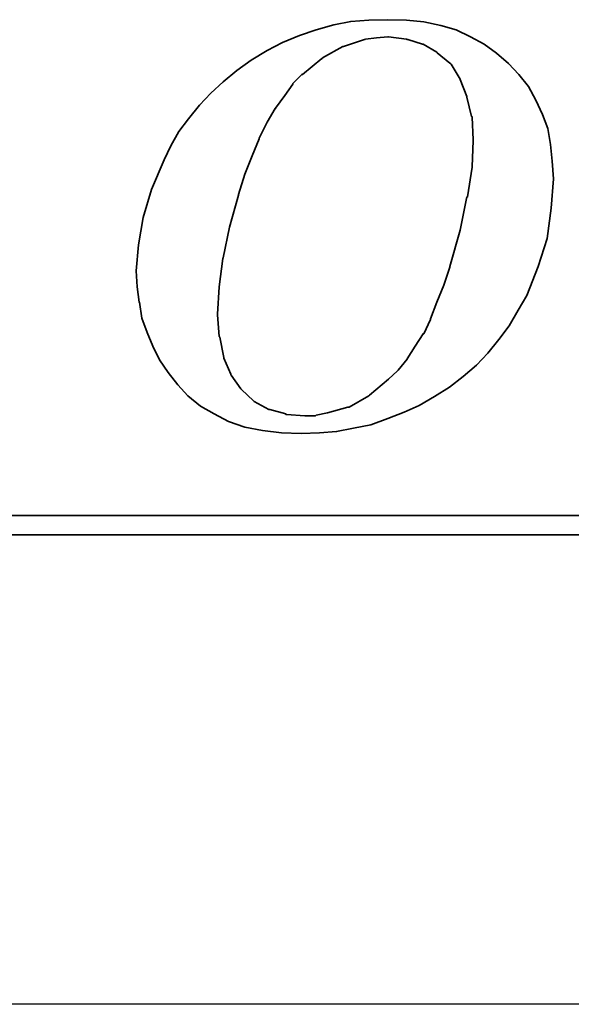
# Model space of a CAD drawing. Extents: x 249 to 715, y -91 to 372.
# Tile 33 of 49: x 664.23 to 666.74, y 91.07 to 95.55. Entities that reach past the tile are written whole.
import ezdxf

# ---------------------------------------------------------------- set-up
doc = ezdxf.new("R2010")
doc.units = 0
doc.header["$MEASUREMENT"] = 0
doc.linetypes.add('CENTER', pattern=[2, 1.25, -0.25, 0.25, -0.25])
for name, color, linetype in [('CEN', 1, 'CENTER'), ('DIM', 4, 'CONTINUOUS'), ('layer 1', 7, 'CONTINUOUS')]:
    doc.layers.add(name, color=color, linetype=linetype)

# ---------------------------------------------------------------- blocks, each defined once
blk = doc.blocks.new('TBI MOTION logo(完整正式版)')
at = {"layer": 'layer 1', "color": 22, "lineweight": 35}
for points, knots in [([(-11.34375, -6.98375), (-11.34375, -6.98375), (-10.91375, -7.43875), (-10.91375, -7.43875), (-10.91375, -7.43875), (-10.91375, -7.43875), (-10.38625, -7.87125), (-10.38625, -7.87125), (-10.38625, -7.87125), (-10.38625, -7.87125), (-9.81125, -8.20375), (-9.81125, -8.20375), (-9.81125, -8.20375), (-9.81125, -8.20375), (-9.21125, -8.51875), (-9.21125, -8.51875), (-9.21125, -8.51875), (-9.21125, -8.51875), (-8.51625, -8.75875), (-8.51625, -8.75875), (-8.51625, -8.75875), (-8.51625, -8.75875), (-7.77125, -8.90375), (-7.77125, -8.90375), (-7.77125, -8.90375), (-7.77125, -8.90375), (-6.97875, -8.99875), (-6.97875, -8.99875), (-6.97875, -8.99875), (-6.97875, -8.99875), (-6.14125, -9.02375), (-6.14125, -9.02375), (-6.14125, -9.02375), (-6.14125, -9.02375), (-5.37125, -8.99875), (-5.37125, -8.99875), (-5.37125, -8.99875), (-5.37125, -8.99875), (-4.65375, -8.94875), (-4.65375, -8.94875), (-4.65375, -8.94875), (-4.65375, -8.94875), (-3.93375, -8.80625), (-3.93375, -8.80625), (-3.93375, -8.80625), (-3.93375, -8.80625), (-3.21375, -8.66375), (-3.21375, -8.66375), (-3.21375, -8.66375), (-3.21375, -8.66375), (-2.49375, -8.39875), (-2.49375, -8.39875), (-2.49375, -8.39875), (-2.49375, -8.39875), (-1.79875, -8.13375), (-1.79875, -8.13375), (-1.79875, -8.13375), (-1.79875, -8.13375), (-1.17375, -7.84375), (-1.17375, -7.84375), (-1.17375, -7.84375), (-1.17375, -7.84375), (-0.52375, -7.46375), (-0.52375, -7.46375), (-0.52375, -7.46375), (-0.52375, -7.46375), (0.10124, -7.07875), (0.10124, -7.07875), (0.10124, -7.07875), (0.10124, -7.07875), (0.67625, -6.62375), (0.67625, -6.62375), (0.67625, -6.62375), (0.67625, -6.62375), (1.24874, -6.14375), (1.24874, -6.14375), (1.24874, -6.14375), (1.24874, -6.14375), (1.72874, -5.64125), (1.72874, -5.64125), (1.72874, -5.64125), (1.72874, -5.64125), (2.18624, -5.06375), (2.18624, -5.06375), (2.18624, -5.06375), (2.18624, -5.06375), (2.61625, -4.48874), (2.61625, -4.48874), (2.61625, -4.48874), (2.61625, -4.48874), (3.00125, -3.83874), (3.00125, -3.83874), (3.00125, -3.83874), (3.00125, -3.83874), (3.36124, -3.21374), (3.36124, -3.21374), (3.36124, -3.21374), (3.36124, -3.21374), (3.84374, -1.99125), (3.84374, -1.99125), (3.84374, -1.99125), (3.84374, -1.99125), (4.22625, -0.81875), (4.22625, -0.81875), (4.22625, -0.81875), (4.22625, -0.81875), (4.39125, 0.45624), (4.39125, 0.45624), (4.39125, 0.45624), (4.39125, 0.45624), (4.48874, 1.70124), (4.48874, 1.70124), (4.48874, 1.70124), (4.48874, 1.70124), (4.43874, 2.44625), (4.43874, 2.44625), (4.43874, 2.44625), (4.43874, 2.44625), (4.36874, 3.14125), (4.36874, 3.14125), (4.36874, 3.14125), (4.36874, 3.14125), (4.25125, 3.81125), (4.25125, 3.81125), (4.25125, 3.81125), (4.25125, 3.81125), (4.03124, 4.41125), (4.03124, 4.41125), (4.03124, 4.41125), (4.03124, 4.41125), (3.74374, 5.01125), (3.74374, 5.01125), (3.74374, 5.01125), (3.74374, 5.01125), (3.43124, 5.58875), (3.43124, 5.58875), (3.43124, 5.58875), (3.43124, 5.58875), (3.02625, 6.09125), (3.02625, 6.09125), (3.02625, 6.09125), (3.02625, 6.09125), (2.59374, 6.54875), (2.59374, 6.54875), (2.59374, 6.54875), (2.59374, 6.54875), (2.09124, 6.98125), (2.09124, 6.98125), (2.09124, 6.98125), (2.09124, 6.98125), (1.56124, 7.36625), (1.56124, 7.36625), (1.56124, 7.36625), (1.56124, 7.36625), (0.98624, 7.67625), (0.98624, 7.67625), (0.98624, 7.67625), (0.98624, 7.67625), (0.38624, 7.96375), (0.38624, 7.96375), (0.38624, 7.96375), (0.38624, 7.96375), (-0.25875, 8.15625), (-0.25875, 8.15625), (-0.25875, 8.15625), (-0.25875, 8.15625), (-0.98125, 8.30125), (-0.98125, 8.30125), (-0.98125, 8.30125), (-0.98125, 8.30125), (-1.70124, 8.37125), (-1.70124, 8.37125), (-1.70124, 8.37125), (-1.70124, 8.37125), (-2.49375, 8.39624), (-2.49375, 8.39624), (-2.49375, 8.39624), (-2.49375, 8.39624), (-3.28625, 8.37125), (-3.28625, 8.37125), (-3.28625, 8.37125), (-3.28625, 8.37125), (-4.05125, 8.32125), (-4.05125, 8.32125), (-4.05125, 8.32125), (-4.05125, 8.32125), (-4.77375, 8.18125), (-4.77375, 8.18125), (-4.77375, 8.18125), (-4.77375, 8.18125), (-5.51625, 7.96375), (-5.51625, 7.96375), (-5.51625, 7.96375), (-5.51625, 7.96375), (-6.21125, 7.72625), (-6.21125, 7.72625), (-6.21125, 7.72625), (-6.21125, 7.72625), (-6.92875, 7.43625), (-6.92875, 7.43625), (-6.92875, 7.43625), (-6.92875, 7.43625), (-7.57875, 7.10125), (-7.57875, 7.10125), (-7.57875, 7.10125), (-7.57875, 7.10125), (-8.24875, 6.69125), (-8.24875, 6.69125), (-8.24875, 6.69125), (-8.24875, 6.69125), (-8.84875, 6.26125), (-8.84875, 6.26125), (-8.84875, 6.26125), (-8.84875, 6.26125), (-9.42625, 5.78125), (-9.42625, 5.78125), (-9.42625, 5.78125), (-9.42625, 5.78125), (-9.95375, 5.30125), (-9.95375, 5.30125), (-9.95375, 5.30125), (-9.95375, 5.30125), (-10.43375, 4.79624), (-10.43375, 4.79624), (-10.43375, 4.79624), (-10.43375, 4.79624), (-10.88875, 4.22125), (-10.88875, 4.22125), (-10.88875, 4.22125), (-10.88875, 4.22125), (-11.29875, 3.69375), (-11.29875, 3.69375), (-11.29875, 3.69375), (-11.29875, 3.69375), (-11.63375, 3.09125), (-11.63375, 3.09125), (-11.63375, 3.09125), (-11.63375, 3.09125), (-11.91875, 2.49625), (-11.91875, 2.49625), (-11.91875, 2.49625), (-11.91875, 2.49625), (-12.44875, 1.24625), (-12.44875, 1.24625), (-12.44875, 1.24625), (-12.44875, 1.24625), (-12.80875, 0.06874), (-12.80875, 0.06874), (-12.80875, 0.06874), (-12.80875, 0.06874), (-12.99875, -1.07875), (-12.99875, -1.07875), (-12.99875, -1.07875), (-12.99875, -1.07875), (-13.09375, -2.18375), (-13.09375, -2.18375), (-13.09375, -2.18375), (-13.09375, -2.18375), (-13.04875, -2.85375), (-13.04875, -2.85375), (-13.04875, -2.85375), (-13.04875, -2.85375), (-12.97375, -3.50375), (-12.97375, -3.50375), (-12.97375, -3.50375), (-12.97375, -3.50375), (-12.95375, -3.50375), (-12.95375, -3.50375), (-12.95375, -3.50375), (-12.95375, -3.50375), (-12.85375, -4.17375), (-12.85375, -4.17375), (-12.85375, -4.17375), (-12.85375, -4.17375), (-12.63875, -4.77624), (-12.63875, -4.77624), (-12.63875, -4.77624), (-12.63875, -4.77624), (-12.39875, -5.35125), (-12.39875, -5.35125), (-12.39875, -5.35125), (-12.39875, -5.35125), (-12.11375, -5.92875), (-12.11375, -5.92875), (-12.11375, -5.92875), (-12.11375, -5.92875), (-11.75375, -6.45375), (-11.75375, -6.45375), (-11.75375, -6.45375), (-11.75375, -6.45375), (-11.34375, -6.98375), (-11.34375, -6.98375)], [0, 0, 0, 0, 0.01369863, 0.01369863, 0.01369863, 0.01369863, 0.02739726, 0.02739726, 0.02739726, 0.02739726, 0.04109589, 0.04109589, 0.04109589, 0.04109589, 0.05479452, 0.05479452, 0.05479452, 0.05479452, 0.06849315, 0.06849315, 0.06849315, 0.06849315, 0.08219178, 0.08219178, 0.08219178, 0.08219178, 0.09589041, 0.09589041, 0.09589041, 0.09589041, 0.10958904, 0.10958904, 0.10958904, 0.10958904, 0.12328767, 0.12328767, 0.12328767, 0.12328767, 0.1369863, 0.1369863, 0.1369863, 0.1369863, 0.15068493, 0.15068493, 0.15068493, 0.15068493, 0.16438356, 0.16438356, 0.16438356, 0.16438356, 0.17808219, 0.17808219, 0.17808219, 0.17808219, 0.19178082, 0.19178082, 0.19178082, 0.19178082, 0.20547945, 0.20547945, 0.20547945, 0.20547945, 0.21917808, 0.21917808, 0.21917808, 0.21917808, 0.23287671, 0.23287671, 0.23287671, 0.23287671, 0.24657534, 0.24657534, 0.24657534, 0.24657534, 0.26027397, 0.26027397, 0.26027397, 0.26027397, 0.2739726, 0.2739726, 0.2739726, 0.2739726, 0.28767123, 0.28767123, 0.28767123, 0.28767123, 0.30136986, 0.30136986, 0.30136986, 0.30136986, 0.31506849, 0.31506849, 0.31506849, 0.31506849, 0.32876712, 0.32876712, 0.32876712, 0.32876712, 0.34246575, 0.34246575, 0.34246575, 0.34246575, 0.35616438, 0.35616438, 0.35616438, 0.35616438, 0.36986301, 0.36986301, 0.36986301, 0.36986301, 0.38356164, 0.38356164, 0.38356164, 0.38356164, 0.39726027, 0.39726027, 0.39726027, 0.39726027, 0.4109589, 0.4109589, 0.4109589, 0.4109589, 0.42465753, 0.42465753, 0.42465753, 0.42465753, 0.43835616, 0.43835616, 0.43835616, 0.43835616, 0.45205479, 0.45205479, 0.45205479, 0.45205479, 0.46575342, 0.46575342, 0.46575342, 0.46575342, 0.47945205, 0.47945205, 0.47945205, 0.47945205, 0.49315068, 0.49315068, 0.49315068, 0.49315068, 0.50684932, 0.50684932, 0.50684932, 0.50684932, 0.52054795, 0.52054795, 0.52054795, 0.52054795, 0.53424658, 0.53424658, 0.53424658, 0.53424658, 0.54794521, 0.54794521, 0.54794521, 0.54794521, 0.56164384, 0.56164384, 0.56164384, 0.56164384, 0.57534247, 0.57534247, 0.57534247, 0.57534247, 0.5890411, 0.5890411, 0.5890411, 0.5890411, 0.60273973, 0.60273973, 0.60273973, 0.60273973, 0.61643836, 0.61643836, 0.61643836, 0.61643836, 0.63013699, 0.63013699, 0.63013699, 0.63013699, 0.64383562, 0.64383562, 0.64383562, 0.64383562, 0.65753425, 0.65753425, 0.65753425, 0.65753425, 0.67123288, 0.67123288, 0.67123288, 0.67123288, 0.68493151, 0.68493151, 0.68493151, 0.68493151, 0.69863014, 0.69863014, 0.69863014, 0.69863014, 0.71232877, 0.71232877, 0.71232877, 0.71232877, 0.7260274, 0.7260274, 0.7260274, 0.7260274, 0.73972603, 0.73972603, 0.73972603, 0.73972603, 0.75342466, 0.75342466, 0.75342466, 0.75342466, 0.76712329, 0.76712329, 0.76712329, 0.76712329, 0.78082192, 0.78082192, 0.78082192, 0.78082192, 0.79452055, 0.79452055, 0.79452055, 0.79452055, 0.80821918, 0.80821918, 0.80821918, 0.80821918, 0.82191781, 0.82191781, 0.82191781, 0.82191781, 0.83561644, 0.83561644, 0.83561644, 0.83561644, 0.84931507, 0.84931507, 0.84931507, 0.84931507, 0.8630137, 0.8630137, 0.8630137, 0.8630137, 0.87671233, 0.87671233, 0.87671233, 0.87671233, 0.89041096, 0.89041096, 0.89041096, 0.89041096, 0.90410959, 0.90410959, 0.90410959, 0.90410959, 0.91780822, 0.91780822, 0.91780822, 0.91780822, 0.93150685, 0.93150685, 0.93150685, 0.93150685, 0.94520548, 0.94520548, 0.94520548, 0.94520548, 0.95890411, 0.95890411, 0.95890411, 0.95890411, 0.97260274, 0.97260274, 0.97260274, 0.97260274, 0.98630137, 0.98630137, 0.98630137, 0.98630137, 1, 1, 1, 1]), ([(-8.77875, 1.03124), (-8.77875, 1.03124), (-8.51625, 1.89625), (-8.51625, 1.89625), (-8.51625, 1.89625), (-8.51625, 1.89625), (-8.20375, 2.66375), (-8.20375, 2.66375), (-8.20375, 2.66375), (-8.20375, 2.66375), (-7.91625, 3.38125), (-7.91625, 3.38125), (-7.91625, 3.38125), (-7.91625, 3.38125), (-7.91625, 3.40624), (-7.91625, 3.40624), (-7.91625, 3.40624), (-7.91625, 3.40624), (-7.57875, 4.07624), (-7.57875, 4.07624), (-7.57875, 4.07624), (-7.57875, 4.07624), (-7.24375, 4.65125), (-7.24375, 4.65125), (-7.24375, 4.65125), (-7.24375, 4.65125), (-7.21875, 4.65125), (-7.21875, 4.65125), (-7.21875, 4.65125), (-7.21875, 4.65125), (-7.21875, 4.67624), (-7.21875, 4.67624), (-7.21875, 4.67624), (-7.21875, 4.67624), (-6.83625, 5.20375), (-6.83625, 5.20375), (-6.83625, 5.20375), (-6.83625, 5.20375), (-6.49875, 5.68625), (-6.49875, 5.68625), (-6.49875, 5.68625), (-6.49875, 5.68625), (-6.49875, 5.70625), (-6.49875, 5.70625), (-6.49875, 5.70625), (-6.49875, 5.70625), (-6.11625, 6.09125), (-6.11625, 6.09125), (-6.11625, 6.09125), (-6.11625, 6.09125), (-6.09125, 6.09125), (-6.09125, 6.09125), (-6.09125, 6.09125), (-6.09125, 6.09125), (-5.27375, 6.76625), (-5.27375, 6.76625), (-5.27375, 6.76625), (-5.27375, 6.76625), (-5.24875, 6.76625), (-5.24875, 6.76625), (-5.24875, 6.76625), (-5.24875, 6.76625), (-5.24875, 6.78625), (-5.24875, 6.78625), (-5.24875, 6.78625), (-5.24875, 6.78625), (-4.38875, 7.26624), (-4.38875, 7.26624), (-4.38875, 7.26624), (-4.38875, 7.26624), (-4.36125, 7.26624), (-4.36125, 7.26624), (-4.36125, 7.26624), (-4.36125, 7.26624), (-3.93375, 7.41125), (-3.93375, 7.41125), (-3.93375, 7.41125), (-3.93375, 7.41125), (-3.47375, 7.55625), (-3.47375, 7.55625), (-3.47375, 7.55625), (-3.47375, 7.55625), (-3.45375, 7.55625), (-3.45375, 7.55625), (-3.45375, 7.55625), (-3.45375, 7.55625), (-3.42875, 7.58124), (-3.42875, 7.58124), (-3.42875, 7.58124), (-3.42875, 7.58124), (-2.97375, 7.62625), (-2.97375, 7.62625), (-2.97375, 7.62625), (-2.97375, 7.62625), (-2.49375, 7.67625), (-2.49375, 7.67625), (-2.49375, 7.67625), (-2.49375, 7.67625), (-2.46875, 7.67625), (-2.46875, 7.67625), (-2.46875, 7.67625), (-2.46875, 7.67625), (-1.70124, 7.58124), (-1.70124, 7.58124), (-1.70124, 7.58124), (-1.70124, 7.58124), (-1.67875, 7.55625), (-1.67875, 7.55625), (-1.67875, 7.55625), (-1.67875, 7.55625), (-1.65375, 7.55625), (-1.65375, 7.55625), (-1.65375, 7.55625), (-1.65375, 7.55625), (-1.03125, 7.36625), (-1.03125, 7.36625), (-1.03125, 7.36625), (-1.03125, 7.36625), (-1.00625, 7.36625), (-1.00625, 7.36625), (-1.00625, 7.36625), (-1.00625, 7.36625), (-0.43124, 7.02624), (-0.43124, 7.02624), (-0.43124, 7.02624), (-0.43124, 7.02624), (-0.40625, 7.00624), (-0.40625, 7.00624), (-0.40625, 7.00624), (-0.40625, 7.00624), (0.12124, 6.57124), (0.12124, 6.57124), (0.12124, 6.57124), (0.12124, 6.57124), (0.14624, 6.54875), (0.14624, 6.54875), (0.14624, 6.54875), (0.14624, 6.54875), (0.17124, 6.52375), (0.17124, 6.52375), (0.17124, 6.52375), (0.17124, 6.52375), (0.55625, 5.89875), (0.55625, 5.89875), (0.55625, 5.89875), (0.55625, 5.89875), (0.55625, 5.87625), (0.55625, 5.87625), (0.55625, 5.87625), (0.55625, 5.87625), (0.84124, 5.15625), (0.84124, 5.15625), (0.84124, 5.15625), (0.84124, 5.15625), (0.84124, 5.13125), (0.84124, 5.13125), (0.84124, 5.13125), (0.84124, 5.13125), (1.03624, 4.31875), (1.03624, 4.31875), (1.03624, 4.31875), (1.03624, 4.31875), (1.05624, 4.31875), (1.05624, 4.31875), (1.05624, 4.31875), (1.05624, 4.31875), (1.05624, 4.29125), (1.05624, 4.29125), (1.05624, 4.29125), (1.05624, 4.29125), (1.10625, 3.33125), (1.10625, 3.33125), (1.10625, 3.33125), (1.10625, 3.33125), (1.10625, 3.30875), (1.10625, 3.30875), (1.10625, 3.30875), (1.10625, 3.30875), (1.05624, 2.20624), (1.05624, 2.20624), (1.05624, 2.20624), (1.05624, 2.20624), (1.05624, 2.18124), (1.05624, 2.18124), (1.05624, 2.18124), (1.05624, 2.18124), (0.86624, 0.93624), (0.86624, 0.93624), (0.86624, 0.93624), (0.86624, 0.93624), (0.84124, 0.93624), (0.84124, 0.93624), (0.84124, 0.93624), (0.84124, 0.93624), (0.55625, -0.45874), (0.55625, -0.45874), (0.55625, -0.45874), (0.55625, -0.45874), (0.12124, -1.99125), (0.12124, -1.99125), (0.12124, -1.99125), (0.12124, -1.99125), (0.12124, -2.01874), (0.12124, -2.01874), (0.12124, -2.01874), (0.12124, -2.01874), (-0.13874, -2.78375), (-0.13874, -2.78375), (-0.13874, -2.78375), (-0.13874, -2.78375), (-0.43124, -3.50375), (-0.43124, -3.50375), (-0.43124, -3.50375), (-0.43124, -3.50375), (-0.69375, -4.19875), (-0.69375, -4.19875), (-0.69375, -4.19875), (-0.69375, -4.19875), (-0.69375, -4.22375), (-0.69375, -4.22375), (-0.69375, -4.22375), (-0.69375, -4.22375), (-0.98125, -4.82374), (-0.98125, -4.82374), (-0.98125, -4.82374), (-0.98125, -4.82374), (-1.00625, -4.82374), (-1.00625, -4.82374), (-1.00625, -4.82374), (-1.00625, -4.82374), (-1.33875, -5.35125), (-1.33875, -5.35125), (-1.33875, -5.35125), (-1.33875, -5.35125), (-1.67875, -5.87875), (-1.67875, -5.87875), (-1.67875, -5.87875), (-1.67875, -5.87875), (-1.67875, -5.90375), (-1.67875, -5.90375), (-1.67875, -5.90375), (-1.67875, -5.90375), (-2.05875, -6.35875), (-2.05875, -6.35875), (-2.05875, -6.35875), (-2.05875, -6.35875), (-2.08375, -6.38375), (-2.08375, -6.38375), (-2.08375, -6.38375), (-2.08375, -6.38375), (-2.46875, -6.74375), (-2.46875, -6.74375), (-2.46875, -6.74375), (-2.46875, -6.74375), (-3.25875, -7.41625), (-3.25875, -7.41625), (-3.25875, -7.41625), (-3.25875, -7.41625), (-3.28625, -7.43875), (-3.28625, -7.43875), (-3.28625, -7.43875), (-3.28625, -7.43875), (-4.12375, -7.91875), (-4.12375, -7.91875), (-4.12375, -7.91875), (-4.12375, -7.91875), (-4.14875, -7.91875), (-4.14875, -7.91875), (-4.14875, -7.91875), (-4.14875, -7.91875), (-4.17125, -7.91875), (-4.17125, -7.91875), (-4.17125, -7.91875), (-4.17125, -7.91875), (-5.03375, -8.15875), (-5.03375, -8.15875), (-5.03375, -8.15875), (-5.03375, -8.15875), (-5.51625, -8.25625), (-5.51625, -8.25625), (-5.51625, -8.25625), (-5.51625, -8.25625), (-5.54125, -8.27875), (-5.54125, -8.27875), (-5.54125, -8.27875), (-5.54125, -8.27875), (-5.56375, -8.27875), (-5.56375, -8.27875), (-5.56375, -8.27875), (-5.56375, -8.27875), (-5.99625, -8.27875), (-5.99625, -8.27875), (-5.99625, -8.27875), (-5.99625, -8.27875), (-6.76375, -8.23125), (-6.76375, -8.23125), (-6.76375, -8.23125), (-6.76375, -8.23125), (-6.78875, -8.23125), (-6.78875, -8.23125), (-6.78875, -8.23125), (-6.78875, -8.23125), (-6.78875, -8.20375), (-6.78875, -8.20375), (-6.78875, -8.20375), (-6.78875, -8.20375), (-7.45875, -8.01375), (-7.45875, -8.01375), (-7.45875, -8.01375), (-7.45875, -8.01375), (-7.48375, -8.01375), (-7.48375, -8.01375), (-7.48375, -8.01375), (-7.48375, -8.01375), (-7.50875, -8.01375), (-7.50875, -8.01375), (-7.50875, -8.01375), (-7.50875, -8.01375), (-8.13125, -7.67875), (-8.13125, -7.67875), (-8.13125, -7.67875), (-8.13125, -7.67875), (-8.15625, -7.65375), (-8.15625, -7.65375), (-8.15625, -7.65375), (-8.15625, -7.65375), (-8.65875, -7.17375), (-8.65875, -7.17375), (-8.65875, -7.17375), (-8.65875, -7.17375), (-8.68375, -7.14875), (-8.68375, -7.14875), (-8.68375, -7.14875), (-8.68375, -7.14875), (-9.08875, -6.57375), (-9.08875, -6.57375), (-9.08875, -6.57375), (-9.08875, -6.57375), (-9.11375, -6.54875), (-9.11375, -6.54875), (-9.11375, -6.54875), (-9.11375, -6.54875), (-9.11375, -6.52875), (-9.11375, -6.52875), (-9.11375, -6.52875), (-9.11375, -6.52875), (-9.40375, -5.85375), (-9.40375, -5.85375), (-9.40375, -5.85375), (-9.40375, -5.85375), (-9.40375, -5.82875), (-9.40375, -5.82875), (-9.40375, -5.82875), (-9.40375, -5.82875), (-9.56875, -4.96875), (-9.56875, -4.96875), (-9.56875, -4.96875), (-9.56875, -4.96875), (-9.59375, -4.94375), (-9.59375, -4.94375), (-9.59375, -4.94375), (-9.59375, -4.94375), (-9.66375, -4.03375), (-9.66375, -4.03375), (-9.66375, -4.03375), (-9.66375, -4.03375), (-9.66375, -4.00875), (-9.66375, -4.00875), (-9.66375, -4.00875), (-9.66375, -4.00875), (-9.59375, -2.85375), (-9.59375, -2.85375), (-9.59375, -2.85375), (-9.59375, -2.85375), (-9.45125, -1.65875), (-9.45125, -1.65875), (-9.45125, -1.65875), (-9.45125, -1.65875), (-9.42625, -1.63375), (-9.42625, -1.63375), (-9.42625, -1.63375), (-9.42625, -1.63375), (-9.16125, -0.33875), (-9.16125, -0.33875), (-9.16125, -0.33875), (-9.16125, -0.33875), (-8.77875, 1.00624), (-8.77875, 1.00624), (-8.77875, 1.00624), (-8.77875, 1.00624), (-8.77875, 1.03124), (-8.77875, 1.03124)], [0, 0, 0, 0, 0.01020408, 0.01020408, 0.01020408, 0.01020408, 0.02040816, 0.02040816, 0.02040816, 0.02040816, 0.03061224, 0.03061224, 0.03061224, 0.03061224, 0.04081633, 0.04081633, 0.04081633, 0.04081633, 0.05102041, 0.05102041, 0.05102041, 0.05102041, 0.06122449, 0.06122449, 0.06122449, 0.06122449, 0.07142857, 0.07142857, 0.07142857, 0.07142857, 0.08163265, 0.08163265, 0.08163265, 0.08163265, 0.09183673, 0.09183673, 0.09183673, 0.09183673, 0.10204082, 0.10204082, 0.10204082, 0.10204082, 0.1122449, 0.1122449, 0.1122449, 0.1122449, 0.12244898, 0.12244898, 0.12244898, 0.12244898, 0.13265306, 0.13265306, 0.13265306, 0.13265306, 0.14285714, 0.14285714, 0.14285714, 0.14285714, 0.15306122, 0.15306122, 0.15306122, 0.15306122, 0.16326531, 0.16326531, 0.16326531, 0.16326531, 0.17346939, 0.17346939, 0.17346939, 0.17346939, 0.18367347, 0.18367347, 0.18367347, 0.18367347, 0.19387755, 0.19387755, 0.19387755, 0.19387755, 0.20408163, 0.20408163, 0.20408163, 0.20408163, 0.21428571, 0.21428571, 0.21428571, 0.21428571, 0.2244898, 0.2244898, 0.2244898, 0.2244898, 0.23469388, 0.23469388, 0.23469388, 0.23469388, 0.24489796, 0.24489796, 0.24489796, 0.24489796, 0.25510204, 0.25510204, 0.25510204, 0.25510204, 0.26530612, 0.26530612, 0.26530612, 0.26530612, 0.2755102, 0.2755102, 0.2755102, 0.2755102, 0.28571429, 0.28571429, 0.28571429, 0.28571429, 0.29591837, 0.29591837, 0.29591837, 0.29591837, 0.30612245, 0.30612245, 0.30612245, 0.30612245, 0.31632653, 0.31632653, 0.31632653, 0.31632653, 0.32653061, 0.32653061, 0.32653061, 0.32653061, 0.33673469, 0.33673469, 0.33673469, 0.33673469, 0.34693878, 0.34693878, 0.34693878, 0.34693878, 0.35714286, 0.35714286, 0.35714286, 0.35714286, 0.36734694, 0.36734694, 0.36734694, 0.36734694, 0.37755102, 0.37755102, 0.37755102, 0.37755102, 0.3877551, 0.3877551, 0.3877551, 0.3877551, 0.39795918, 0.39795918, 0.39795918, 0.39795918, 0.40816327, 0.40816327, 0.40816327, 0.40816327, 0.41836735, 0.41836735, 0.41836735, 0.41836735, 0.42857143, 0.42857143, 0.42857143, 0.42857143, 0.43877551, 0.43877551, 0.43877551, 0.43877551, 0.44897959, 0.44897959, 0.44897959, 0.44897959, 0.45918367, 0.45918367, 0.45918367, 0.45918367, 0.46938776, 0.46938776, 0.46938776, 0.46938776, 0.47959184, 0.47959184, 0.47959184, 0.47959184, 0.48979592, 0.48979592, 0.48979592, 0.48979592, 0.5, 0.5, 0.5, 0.5, 0.51020408, 0.51020408, 0.51020408, 0.51020408, 0.52040816, 0.52040816, 0.52040816, 0.52040816, 0.53061224, 0.53061224, 0.53061224, 0.53061224, 0.54081633, 0.54081633, 0.54081633, 0.54081633, 0.55102041, 0.55102041, 0.55102041, 0.55102041, 0.56122449, 0.56122449, 0.56122449, 0.56122449, 0.57142857, 0.57142857, 0.57142857, 0.57142857, 0.58163265, 0.58163265, 0.58163265, 0.58163265, 0.59183673, 0.59183673, 0.59183673, 0.59183673, 0.60204082, 0.60204082, 0.60204082, 0.60204082, 0.6122449, 0.6122449, 0.6122449, 0.6122449, 0.62244898, 0.62244898, 0.62244898, 0.62244898, 0.63265306, 0.63265306, 0.63265306, 0.63265306, 0.64285714, 0.64285714, 0.64285714, 0.64285714, 0.65306122, 0.65306122, 0.65306122, 0.65306122, 0.66326531, 0.66326531, 0.66326531, 0.66326531, 0.67346939, 0.67346939, 0.67346939, 0.67346939, 0.68367347, 0.68367347, 0.68367347, 0.68367347, 0.69387755, 0.69387755, 0.69387755, 0.69387755, 0.70408163, 0.70408163, 0.70408163, 0.70408163, 0.71428571, 0.71428571, 0.71428571, 0.71428571, 0.7244898, 0.7244898, 0.7244898, 0.7244898, 0.73469388, 0.73469388, 0.73469388, 0.73469388, 0.74489796, 0.74489796, 0.74489796, 0.74489796, 0.75510204, 0.75510204, 0.75510204, 0.75510204, 0.76530612, 0.76530612, 0.76530612, 0.76530612, 0.7755102, 0.7755102, 0.7755102, 0.7755102, 0.78571429, 0.78571429, 0.78571429, 0.78571429, 0.79591837, 0.79591837, 0.79591837, 0.79591837, 0.80612245, 0.80612245, 0.80612245, 0.80612245, 0.81632653, 0.81632653, 0.81632653, 0.81632653, 0.82653061, 0.82653061, 0.82653061, 0.82653061, 0.83673469, 0.83673469, 0.83673469, 0.83673469, 0.84693878, 0.84693878, 0.84693878, 0.84693878, 0.85714286, 0.85714286, 0.85714286, 0.85714286, 0.86734694, 0.86734694, 0.86734694, 0.86734694, 0.87755102, 0.87755102, 0.87755102, 0.87755102, 0.8877551, 0.8877551, 0.8877551, 0.8877551, 0.89795918, 0.89795918, 0.89795918, 0.89795918, 0.90816327, 0.90816327, 0.90816327, 0.90816327, 0.91836735, 0.91836735, 0.91836735, 0.91836735, 0.92857143, 0.92857143, 0.92857143, 0.92857143, 0.93877551, 0.93877551, 0.93877551, 0.93877551, 0.94897959, 0.94897959, 0.94897959, 0.94897959, 0.95918367, 0.95918367, 0.95918367, 0.95918367, 0.96938776, 0.96938776, 0.96938776, 0.96938776, 0.97959184, 0.97959184, 0.97959184, 0.97959184, 0.98979592, 0.98979592, 0.98979592, 0.98979592, 1, 1, 1, 1]), ([(75.90875, -9.47875), (75.90875, -9.47875), (75.90875, -12.28625), (75.90875, -12.28625), (75.90875, -12.28625), (75.90875, -12.28625), (75.90875, -12.47875), (75.90875, -12.47875), (75.90875, -12.47875), (75.90875, -12.47875), (75.71625, -12.47875), (75.71625, -12.47875), (75.71625, -12.47875), (75.71625, -12.47875), (-88.32875, -12.47875), (-88.32875, -12.47875), (-88.32875, -12.47875), (-88.32875, -12.47875), (-88.32875, -13.29375), (-88.32875, -13.29375), (-88.32875, -13.29375), (-88.32875, -13.29375), (82.89125, -13.29375), (82.89125, -13.29375), (82.89125, -13.29375), (82.89125, -13.29375), (75.90875, -9.47875), (75.90875, -9.47875)], [0, 0, 0, 0, 0.14285714, 0.14285714, 0.14285714, 0.14285714, 0.28571429, 0.28571429, 0.28571429, 0.28571429, 0.42857143, 0.42857143, 0.42857143, 0.42857143, 0.57142857, 0.57142857, 0.57142857, 0.57142857, 0.71428571, 0.71428571, 0.71428571, 0.71428571, 0.85714286, 0.85714286, 0.85714286, 0.85714286, 1, 1, 1, 1])]:
    blk.add_open_spline(points, degree=3, knots=knots, dxfattribs=at)

msp = doc.modelspace()

# ---------------------------------------------------------------- linework, layer by layer
at = {"layer": 'CEN', "color": 7, "ltscale": 5}
msp.add_line((689.2227, 91.0699), (634.2227, 91.0699), dxfattribs=at)

# ---------------------------------------------------------------- block references
at = {"layer": 'DIM', "xscale": 0.1079999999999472, "yscale": 0.1079999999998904, "zscale": 0.108}
msp.add_blockref('TBI MOTION logo(完整正式版)', (666.178, 94.6404), dxfattribs=at)

doc.saveas('drawing.dxf')
